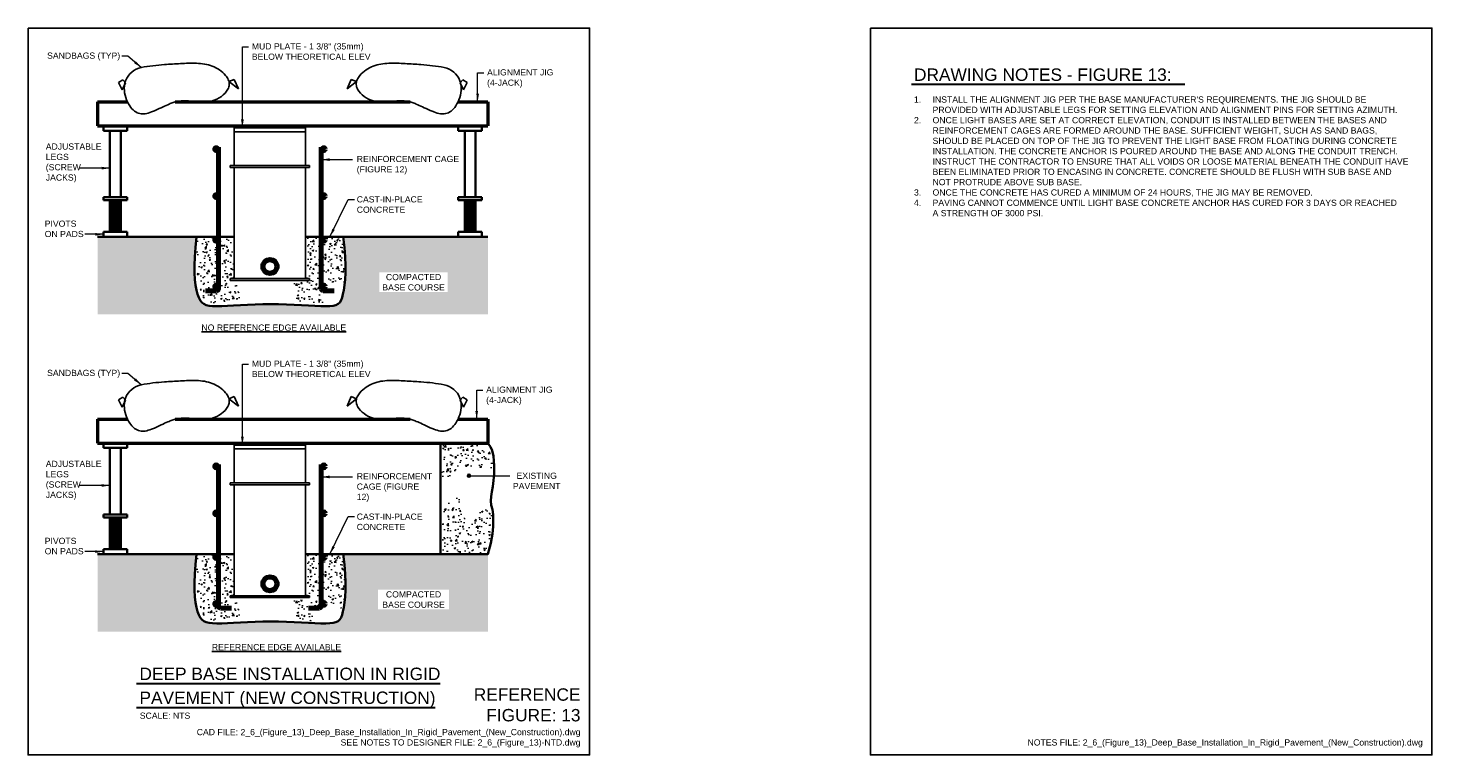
# Model space of a CAD drawing. Header units: inches. Extents: x 0 to 21.3, y 0 to 11.
import ezdxf
from ezdxf.enums import TextEntityAlignment as Align

# ---------------------------------------------------------------- set-up
doc = ezdxf.new("R2010")
doc.units = ezdxf.units.IN
doc.header["$LTSCALE"] = 0.5
doc.header["$MEASUREMENT"] = 0
doc.linetypes.add('DASHED', pattern=[0.75, 0.5, -0.25])
doc.layers.get('0').update_dxf_attribs({"linetype": 'CONTINUOUS', "lineweight": 35})
for name, color, linetype in [('C-DETL-GRPH', 7, 'CONTINUOUS'), ('G-ANNO-TEXT', 7, 'CONTINUOUS'), ('G-ANNO-TTLB', 7, 'CONTINUOUS'), ('S-DETL-GRPH', 7, 'CONTINUOUS')]:
    doc.layers.add(name, color=color, linetype=linetype)
for name, color, linetype, lineweight in [('C-GRAD-EXST', 6, 'DASHED', 35), ('G-ANNO-PATT', 252, 'CONTINUOUS', 18), ('G-ANNO-RDME', 5, 'CONTINUOUS', 18), ('P-STRM-PIPE', 163, 'STRAF', 50), ('S-BEAM-PRIM', 211, 'CONTINUOUS', 50), ('S-COLS-POST', 87, 'CONTINUOUS', 35), ('S-REIN-RBAR', 5, 'CONTINUOUS', 70), ('S-SLAB-EDGE', 41, 'CONTINUOUS', 35)]:
    doc.layers.add(name, color=color, linetype=linetype, lineweight=lineweight)
doc.styles.add('00-E-TITLE-1_1', font='arial.ttf', dxfattribs={"height": 0.1875})
doc.styles.add('01-E-BLDG-1_1', font='arial.ttf', dxfattribs={"height": 0.09375})
doc.styles.add('Arial', font='arial.ttf')
doc.linetypes.add('STRAF', pattern='A,1.25,-0.25,["SD",Arial,S=0.125,R=0,X=-0.1,Y=-0.06],-0.25', length=1.75)
doc.dimstyles.new('01-E-BLDG-1_1', dxfattribs={"dimtxt": 0.09375, "dimasz": 0.125, "dimexe": 0.0625, "dimexo": 0.0625, "dimgap": 0.0625, "dimtad": 1, "dimdec": 4, "dimzin": 3, "dimdsep": 46, "dimlunit": 4, "dimtxsty": '01-E-BLDG-1_1', "dimcen": 0.0625, "dimclrd": 1, "dimclre": 1, "dimclrt": 256, "dimazin": 0, "dimtfac": 1, "dimtdec": 4, "dimtmove": 1, "dimatfit": 3, "dimfxl": 1, "dimfrac": 2, "dimtolj": 1, "dimtzin": 3, "dimlwd": 0, "dimlwe": 0, "dimarcsym": 0})
pattern_1 = [(228.01279, (0.09, 0.125), (-1, -1.125), [0.016817, -1.664886]), (184.96974, (0.07875, 0.1125), (1.5, 0.125), [0.0288585, -2.8569906]), (132.51045, (0.05, 0.11), (1.25, -1.375), [0.0203485, -2.0145041]), (267.27369, (0.00125, 0.07875), (0.125, 2.5), [0.0262798, -2.6016948]), (292.833654, (0, 0.0525), (-0.625, 1.5), [0.0257694, -2.5511716]), (357.27369, (0.01, 0.02875), (-2.5, 0.125), [0.0262798, -2.6016948]), (37.69424, (0.03625, 0.0275), (-1.625, -1.25), [0.0347536, -3.4406061]), (72.25533, (0.06375, 0.04875), (0.875, 2.75), [0.032811, -3.2482902]), (121.429566, (0.07375, 0.08), (-1, 1.625), [0.0263687, -2.6105091]), (175.23636, (0.06, 0.1025), (1.375, -0.125), [0.030104, -1.4750953]), (222.39744, (0.03, 0.105), (-1.5, -1.375), [0.038931, -3.8541719]), (138.81407, (0.125, 0.0775), (-0.875, 0.75), [0.0132876, -1.3154806]), (171.469234, (0.115, 0.08625), (1.625, -0.25), [0.0252796, -2.5026889]), (225, (0.09, 0.09), (-1e-17, -0.125), [0.0176776, -0.159099]), (203.19859, (0.08125, 0.105), (0.625, 0.25), [0.0095198, -0.9424519]), (291.8014, (0.0725, 0.10125), (-0.125, 0.375), [0.0134629, -0.6596827]), (30.96376, (0.0775, 0.08875), (0.375, 0.25), [0.0218661, -0.7070029]), (161.56505, (0.09625, 0.1), (0.25, -0.125), [0.0158114, -0.3794733]), (16.38954, (0, 0.10125), (1.25, 0.375), [0.02215, -2.1928556]), (70.34618, (0.02125, 0.1075), (-0.5, -1.375), [0.0185826, -1.839676]), (293.19859, (0.09625, 0.125), (-0.25, 0.625), [0.0190394, -0.9329323]), (343.61046, (0.10375, 0.1075), (-1.25, 0.375), [0.02215, -2.1928556]), (339.44395, (0, 0.02375), (-0.625, 0.25), [0.02136, -1.0466405]), (294.77514, (0.02, 0.01625), (-0.625, 1.375), [0.0178972, -1.7718304]), (66.80141, (0.0975, 0), (0.25, 0.625), [0.0190394, -0.9329323]), (17.354025, (0.105, 0.0175), (-1.625, -0.5), [0.0209539, -2.074428]), (69.44395, (0.03625, 0), (-0.25, -0.625), [0.01068, -1.0573205]), (101.30993, (0.09, 0), (-0.125, 0.5), [0.0063738, -0.6310037]), (165.96376, (0.08875, 0.00625), (0.375, -0.125), [0.0257694, -0.4896188]), (186.009006, (0.06375, 0.0125), (1.25, 0.125), [0.0238812, -2.3642404]), (303.69007, (0.0775, 0.0775), (-0.125, 0.25), [0.0180277, -0.4326662]), (353.157227, (0.0875, 0.0625), (2.125, -0.25), [0.0314743, -3.1159453]), (60.9454, (0.11875, 0.05875), (-0.5, -0.875), [0.0128695, -1.2740843]), (90, (0.125, 0.07), (-0.125, 0.125), [0.0075, -0.1175]), (120.25644, (0.06125, 0.01625), (0.5, -0.875), [0.0173655, -1.71919]), (48.01279, (0.0525, 0.03125), (1, 1.125), [0.033634, -1.648069]), (0, (0.075, 0.05625), (0.125, 0.125), [0.0325, -0.0925]), (325.30485, (0.1075, 0.05625), (1.25, -0.875), [0.0197643, -1.9566593]), (254.0546, (0.12375, 0.045), (-0.125, -0.5), [0.0182003, -0.8918135]), (207.645975, (0.11875, 0.0275), (-2.375, -1.25), [0.0296331, -2.9336843]), (175.42608, (0.0925, 0.01375), (-1.625, 0.125), [0.0313499, -3.1036342])]
pattern_2 = [(50, (0, -0.36773), (0.2241438, -0.01961), [0.0234375, -0.2578125]), (355, (0, -0.36773), (-0.04336, 0.23506), [0.01875, -0.20625]), (100.4514, (0.01868, -0.36936), (0.180784, 0.21545), [0.019919, -0.219107]), (46.1842, (0, -0.30523), (0.333513, -0.051725), [0.035156, -0.386719]), (96.6356, (0.0278, -0.30954), (0.292082, 0.304412), [0.029878, -0.32866]), (351.184, (0, -0.30523), (0.292082, 0.304412), [0.028125, -0.309375]), (21, (0.03125, -0.32085), (0.1865335, -0.1258184), [0.0234375, -0.2578125]), (326, (0.03125, -0.32085), (0.076036, 0.2266094), [0.01875, -0.20625]), (71.4514, (0.0468, -0.33134), (0.2625695, 0.100791), [0.019919, -0.219107]), (37.5, (0, -0.367726), (0.00379995, 0.1040293), [0, -0.20375, 0, -0.209375, 0, -0.2070312]), (7.5, (0, -0.36773), (0.0822092, 0.1232537), [0, -0.119375, 0, -0.1990625, 0, -0.0789062]), (327.5, (-0.06969, -0.367726), (0.1668195, -0.0070484), [0, -0.078125, 0, -0.24375, 0, -0.3234375]), (317.5, (-0.10094, -0.36773), (0.1822457, 0.0312828), [0, -0.1015625, 0, -0.161875, 0, -0.2296875])]
pattern_3 = [(50, (0, -5.16955), (0.2241438, -0.01961), [0.0234375, -0.2578125]), (355, (0, -5.16955), (-0.04336, 0.23506), [0.01875, -0.20625]), (100.4514, (0.01868, -5.17118), (0.180784, 0.21545), [0.019919, -0.219107]), (46.1842, (0, -5.10705), (0.333513, -0.051725), [0.035156, -0.386719]), (96.6356, (0.0278, -5.11136), (0.292082, 0.304412), [0.029878, -0.32866]), (351.184, (0, -5.10705), (0.292082, 0.304412), [0.028125, -0.309375]), (21, (0.03125, -5.12267), (0.1865335, -0.1258184), [0.0234375, -0.2578125]), (326, (0.03125, -5.12267), (0.076036, 0.2266094), [0.01875, -0.20625]), (71.4514, (0.0468, -5.13316), (0.2625695, 0.100791), [0.019919, -0.219107]), (37.5, (0, -5.16955), (0.00379995, 0.1040293), [0, -0.20375, 0, -0.209375, 0, -0.2070312]), (7.5, (0, -5.16955), (0.0822092, 0.1232537), [0, -0.119375, 0, -0.1990625, 0, -0.0789062]), (327.5, (-0.06969, -5.16955), (0.1668195, -0.0070484), [0, -0.078125, 0, -0.24375, 0, -0.3234375]), (317.5, (-0.10094, -5.16955), (0.1822457, 0.0312828), [0, -0.1015625, 0, -0.161875, 0, -0.2296875])]
pattern_4 = [(50, (0, -0.36773), (0.224144, -0.01961), [0.0234375, -0.2578125]), (355, (0, -0.36773), (-0.04336, 0.23506), [0.01875, -0.20625]), (100.4514, (0.01868, -0.36936), (0.180784, 0.21545), [0.019919, -0.219107]), (46.1842, (0, -0.30523), (0.333513, -0.051725), [0.035156, -0.386719]), (96.6356, (0.0278, -0.30954), (0.292082, 0.304412), [0.029878, -0.32866]), (351.184, (0, -0.30523), (0.292082, 0.304412), [0.028125, -0.309375]), (21, (0.03125, -0.32085), (0.1865335, -0.1258184), [0.0234375, -0.2578125]), (326, (0.03125, -0.32085), (0.076036, 0.2266094), [0.01875, -0.20625]), (71.4514, (0.0468, -0.33134), (0.2625695, 0.100791), [0.019919, -0.219107]), (37.5, (0, -0.367726), (0.00379995, 0.1040293), [0, -0.20375, 0, -0.209375, 0, -0.2070312]), (7.5, (0, -0.36773), (0.0822092, 0.1232537), [0, -0.119375, 0, -0.1990625, 0, -0.0789062]), (327.5, (-0.06969, -0.367726), (0.1668195, -0.0070484), [0, -0.078125, 0, -0.24375, 0, -0.3234375]), (317.5, (-0.10094, -0.36773), (0.1822457, 0.0312828), [0, -0.1015625, 0, -0.161875, 0, -0.2296875])]

# ---------------------------------------------------------------- blocks, each defined once
blk = doc.blocks.new('G-TDT1')
at = {"linetype": 'ByBlock', "lineweight": -2}
h = blk.add_hatch(color=256, dxfattribs=at)
edge = h.paths.add_edge_path()
edge.add_arc((0, 0), 0.0222, 0, 360)
at = {"color": 0, "linetype": 'ByBlock', "lineweight": -2}
blk.add_circle((0, 0), 0.0222, dxfattribs=at)

msp = doc.modelspace()

# ---------------------------------------------------------------- hatches: boundary and pattern name
at = {"layer": 'G-ANNO-PATT'}
h = msp.add_hatch(dxfattribs=at)
h.set_pattern_fill('GRAVEL', color=256, scale=0.125)
h.set_pattern_definition(pattern_1)
h.paths.add_polyline_path([(2.526, 7.194), (2.519, 7.294), (2.518, 7.408), (2.522, 7.537), (2.533, 7.681), (2.551, 7.842), (1.051, 7.842), (1.051, 6.666), (6.961, 6.666), (6.961, 7.842), (4.771, 7.842), (4.792, 7.662), (4.791, 7.662), (4.801, 7.537), (4.805, 7.408), (4.804, 7.294), (4.799, 7.194), (4.79, 7.108), (4.779, 7.034), (4.766, 6.972), (4.753, 6.921), (4.737, 6.88), (4.717, 6.849), (4.692, 6.826), (4.661, 6.809), (4.62, 6.799), (4.569, 6.793), (4.506, 6.792), (4.43, 6.793), (4.343, 6.797), (4.245, 6.801), (4.139, 6.807), (4.027, 6.812), (3.911, 6.817), (3.791, 6.821), (3.671, 6.822), (3.552, 6.821), (3.435, 6.817), (3.321, 6.812), (3.213, 6.807), (3.111, 6.801), (3.017, 6.797), (2.931, 6.793), (2.856, 6.792), (2.792, 6.793), (2.739, 6.799), (2.695, 6.809), (2.659, 6.826), (2.629, 6.849), (2.604, 6.88), (2.584, 6.921), (2.566, 6.972), (2.55, 7.034), (2.536, 7.108)])
h = msp.add_hatch(dxfattribs=at)
h.set_pattern_fill('AR-CONC', color=256, scale=0.03125)
h.set_pattern_definition(pattern_2)
h.paths.add_polyline_path([(2.553, 7.842), (2.564, 7.107), (2.658, 6.854), (2.809, 6.802), (3.259, 6.93), (3.206, 6.949), (3.168, 7.107), (2.968, 7.149), (3.061, 7.212), (3.121, 7.212), (3.121, 7.842), (2.741, 7.842)])
h = msp.add_hatch(dxfattribs=at)
h.set_pattern_fill('AR-CONC', color=256, scale=0.03125)
h.set_pattern_definition(pattern_2)
h.paths.add_polyline_path([(3.969, 7.153), (4.261, 7.182), (4.261, 7.212), (4.201, 7.212), (4.201, 7.842), (4.771, 7.842), (4.791, 7.308), (4.795, 7.151), (4.49, 7.153), (4.42, 7.073), (4.47, 6.835), (4.056, 6.87)])
h = msp.add_hatch(dxfattribs=at)
h.set_pattern_fill('AR-CONC', color=256, scale=0.03125)
h.set_pattern_definition(pattern_4)
h.paths.add_polyline_path([(6.257, 4.696), (6.956, 4.684), (7.037, 4.46), (7.021, 4.347), (6.554, 4.375), (6.444, 4.209), (6.257, 4.213)])
h = msp.add_hatch(dxfattribs=at)
h.set_pattern_fill('AR-CONC', color=256, scale=0.03125)
h.set_pattern_definition(pattern_4)
h.paths.add_polyline_path([(6.269, 3.758), (6.273, 3.068), (6.919, 3.052), (6.996, 3.283), (7.017, 3.632), (6.927, 3.742), (6.639, 3.502), (6.517, 3.916)])
h = msp.add_hatch(dxfattribs=at)
h.set_pattern_fill('GRAVEL', color=256, scale=0.125)
h.set_pattern_definition(pattern_1)
h.paths.add_polyline_path([(2.526, 2.393), (2.519, 2.493), (2.518, 2.607), (2.522, 2.735), (2.533, 2.88), (2.551, 3.04), (1.051, 3.04), (1.051, 1.864), (6.961, 1.864), (6.961, 3.04), (4.771, 3.04), (4.792, 2.86), (4.791, 2.86), (4.801, 2.735), (4.805, 2.607), (4.804, 2.493), (4.799, 2.393), (4.79, 2.306), (4.779, 2.232), (4.766, 2.17), (4.753, 2.119), (4.737, 2.079), (4.717, 2.047), (4.692, 2.024), (4.661, 2.007), (4.62, 1.997), (4.569, 1.992), (4.506, 1.99), (4.43, 1.991), (4.343, 1.995), (4.245, 2), (4.139, 2.005), (4.027, 2.011), (3.911, 2.015), (3.791, 2.019), (3.671, 2.02), (3.552, 2.019), (3.435, 2.015), (3.321, 2.011), (3.213, 2.005), (3.111, 2), (3.017, 1.995), (2.931, 1.991), (2.856, 1.99), (2.792, 1.992), (2.739, 1.997), (2.695, 2.007), (2.659, 2.024), (2.629, 2.047), (2.604, 2.079), (2.584, 2.119), (2.566, 2.17), (2.55, 2.232), (2.536, 2.306)])
h = msp.add_hatch(dxfattribs=at)
h.set_pattern_fill('AR-CONC', color=256, scale=0.03125)
h.set_pattern_definition(pattern_3)
h.paths.add_polyline_path([(2.553, 3.04), (2.564, 2.306), (2.658, 2.053), (2.809, 2), (3.259, 2.128), (3.206, 2.147), (3.168, 2.306), (2.968, 2.347), (3.061, 2.41), (3.121, 2.41), (3.121, 3.04)])
h = msp.add_hatch(dxfattribs=at)
h.set_pattern_fill('AR-CONC', color=256, scale=0.03125)
h.set_pattern_definition(pattern_3)
h.paths.add_polyline_path([(3.969, 2.351), (4.343, 2.34), (4.261, 2.41), (4.201, 2.41), (4.201, 3.04), (4.771, 3.04), (4.804, 2.493), (4.773, 2.201), (4.49, 2.351), (4.313, 2.173), (4.32, 2.019), (4.056, 2.068)])

# ---------------------------------------------------------------- linework, layer by layer
at = {"layer": 'C-DETL-GRPH'}
for p, q in [((1.433, 10.216), (1.367, 10.175)), ((1.474, 10.17), (1.433, 10.216)), ((3.041, 10.191), (3.122, 10.224)), ((3.122, 10.224), (3.184, 10.079)), ((4.891, 10.224), (4.828, 10.079)), ((4.971, 10.191), (4.891, 10.224)), ((6.539, 10.17), (6.58, 10.216)), ((6.58, 10.216), (6.646, 10.175)), ((1.367, 10.175), (1.422, 10.063)), ((1.422, 10.063), (1.474, 10.17)), ((3.184, 10.079), (3.041, 10.191)), ((4.828, 10.079), (4.971, 10.191)), ((6.59, 10.063), (6.539, 10.17)), ((6.646, 10.175), (6.59, 10.063)), ((1.433, 5.414), (1.367, 5.373)), ((1.367, 5.373), (1.422, 5.262)), ((1.422, 5.262), (1.474, 5.368)), ((1.474, 5.368), (1.433, 5.414)), ((3.041, 5.389), (3.122, 5.422)), ((3.184, 5.277), (3.041, 5.389)), ((3.122, 5.422), (3.184, 5.277)), ((4.891, 5.422), (4.828, 5.277)), ((4.828, 5.277), (4.971, 5.389)), ((4.971, 5.389), (4.891, 5.422)), ((6.539, 5.368), (6.58, 5.414)), ((6.59, 5.262), (6.539, 5.368)), ((6.58, 5.414), (6.646, 5.373)), ((6.646, 5.373), (6.59, 5.262))]:
    msp.add_line(p, q, dxfattribs=at)
for points in [[(1.714, 10.403, -0.018885), (1.889, 10.431, -0.012094), (2.065, 10.448, -0.004425), (2.306, 10.462, -0.006067), (2.429, 10.468, -0.018656), (2.551, 10.468, -0.032473), (2.672, 10.456, -0.04716), (2.787, 10.425, -0.127707), (2.99, 10.284, -0.067309), (3.031, 10.219, -0.059579), (3.044, 10.179, -0.122014), (3.039, 10.11, -0.085168), (3.005, 10.045, -0.094842), (2.895, 9.946, -0.104643), (2.733, 9.886, -0.028177), (2.674, 9.881, -0.019794), (2.615, 9.881, -0.014442), (2.527, 9.888, 0.007028), (2.438, 9.896, 0.014601), (2.378, 9.899, 0.022906), (2.318, 9.897, 0.061712), (2.197, 9.873, 0.018938), (2.136, 9.85, 0.014541), (2.045, 9.809, -0.00671), (1.926, 9.753, -0.01549), (1.868, 9.73, -0.055158), (1.771, 9.704, -0.082933), (1.693, 9.705, -0.119944), (1.61, 9.744, -0.080477), (1.539, 9.821, -0.145742), (1.456, 10.091, -0.083872), (1.475, 10.203, -0.255796)], [(6.298, 10.403, 0.018885), (6.123, 10.431, 0.012094), (5.947, 10.448, 0.004425), (5.707, 10.462, 0.006067), (5.584, 10.468, 0.018656), (5.461, 10.468, 0.032473), (5.341, 10.456, 0.04716), (5.226, 10.425, 0.127707), (5.023, 10.284, 0.067309), (4.981, 10.219, 0.059579), (4.969, 10.179, 0.122014), (4.973, 10.11, 0.085168), (5.007, 10.045, 0.094842), (5.117, 9.946, 0.104643), (5.279, 9.886, 0.028177), (5.338, 9.881, 0.019794), (5.397, 9.881, 0.014442), (5.486, 9.888, -0.007028), (5.574, 9.896, -0.014601), (5.634, 9.899, -0.022906), (5.694, 9.897, -0.061712), (5.815, 9.873, -0.018938), (5.876, 9.85, -0.014541), (5.968, 9.809, 0.00671), (6.087, 9.753, 0.01549), (6.144, 9.73, 0.055158), (6.242, 9.704, 0.082933), (6.319, 9.705, 0.119944), (6.403, 9.744, 0.080477), (6.473, 9.821, 0.145742), (6.556, 10.091, 0.083872), (6.537, 10.203, 0.255796)], [(1.714, 5.602, -0.018885), (1.889, 5.629, -0.012094), (2.065, 5.646, -0.004425), (2.306, 5.66, -0.006067), (2.429, 5.666, -0.018656), (2.551, 5.666, -0.032473), (2.672, 5.654, -0.04716), (2.787, 5.623, -0.127707), (2.99, 5.482, -0.067309), (3.031, 5.418, -0.059579), (3.044, 5.377, -0.122014), (3.039, 5.308, -0.085168), (3.005, 5.243, -0.094842), (2.895, 5.144, -0.104643), (2.733, 5.084, -0.028177), (2.674, 5.079, -0.019794), (2.615, 5.08, -0.014442), (2.527, 5.086, 0.007028), (2.438, 5.094, 0.014601), (2.378, 5.097, 0.022906), (2.318, 5.095, 0.061712), (2.197, 5.071, 0.018938), (2.136, 5.048, 0.014541), (2.045, 5.008, -0.00671), (1.926, 4.952, -0.01549), (1.868, 4.928, -0.055158), (1.771, 4.902, -0.082933), (1.693, 4.904, -0.119944), (1.61, 4.942, -0.080477), (1.539, 5.02, -0.145742), (1.456, 5.29, -0.083872), (1.475, 5.401, -0.255796)], [(6.298, 5.602, 0.018885), (6.123, 5.629, 0.012094), (5.947, 5.646, 0.004425), (5.707, 5.66, 0.006067), (5.584, 5.666, 0.018656), (5.461, 5.666, 0.032473), (5.341, 5.654, 0.04716), (5.226, 5.623, 0.127707), (5.023, 5.482, 0.067309), (4.981, 5.418, 0.059579), (4.969, 5.377, 0.122014), (4.973, 5.308, 0.085168), (5.007, 5.243, 0.094842), (5.117, 5.144, 0.104643), (5.279, 5.084, 0.028177), (5.338, 5.079, 0.019794), (5.397, 5.08, 0.014442), (5.486, 5.086, -0.007028), (5.574, 5.094, -0.014601), (5.634, 5.097, -0.022906), (5.694, 5.095, -0.061712), (5.815, 5.071, -0.018938), (5.876, 5.048, -0.014541), (5.968, 5.008, 0.00671), (6.087, 4.952, 0.01549), (6.144, 4.928, 0.055158), (6.242, 4.902, 0.082933), (6.319, 4.904, 0.119944), (6.403, 4.942, 0.080477), (6.473, 5.02, 0.145742), (6.556, 5.29, 0.083872), (6.537, 5.401, 0.255796)]]:
    msp.add_lwpolyline(points, format="xyb", close=True, dxfattribs=at)
at = {"layer": 'C-GRAD-EXST', "linetype": 'Continuous'}
for p, q in [((1.051, 7.842), (2.551, 7.842)), ((4.771, 7.842), (6.961, 7.842)), ((1.051, 3.04), (2.551, 3.04)), ((4.771, 3.04), (6.961, 3.04))]:
    msp.add_line(p, q, dxfattribs=at)
for points in [[(2.551, 7.842), (2.533, 7.681), (2.522, 7.537), (2.518, 7.408), (2.519, 7.294), (2.526, 7.194), (2.536, 7.108), (2.55, 7.034), (2.566, 6.972), (2.584, 6.921), (2.604, 6.88), (2.629, 6.849), (2.659, 6.826), (2.695, 6.809), (2.739, 6.799), (2.792, 6.793), (2.856, 6.792), (2.931, 6.793), (3.017, 6.797), (3.111, 6.801), (3.213, 6.807), (3.321, 6.812), (3.435, 6.817), (3.552, 6.821), (3.671, 6.822), (3.791, 6.821), (3.911, 6.817), (4.027, 6.812), (4.139, 6.807), (4.245, 6.801), (4.343, 6.797), (4.43, 6.793), (4.506, 6.792), (4.569, 6.793), (4.62, 6.799), (4.661, 6.809), (4.692, 6.826), (4.717, 6.849), (4.737, 6.88), (4.753, 6.921), (4.766, 6.972), (4.779, 7.034), (4.79, 7.108), (4.799, 7.194), (4.804, 7.294), (4.805, 7.408), (4.801, 7.537), (4.79, 7.681), (4.771, 7.842)], [(2.551, 3.04), (2.533, 2.88), (2.522, 2.735), (2.518, 2.607), (2.519, 2.493), (2.526, 2.393), (2.536, 2.306), (2.55, 2.232), (2.566, 2.17), (2.584, 2.119), (2.604, 2.079), (2.629, 2.047), (2.659, 2.024), (2.695, 2.007), (2.739, 1.997), (2.792, 1.992), (2.856, 1.99), (2.931, 1.991), (3.017, 1.995), (3.111, 2), (3.213, 2.005), (3.321, 2.011), (3.435, 2.015), (3.552, 2.019), (3.671, 2.02), (3.791, 2.019), (3.911, 2.015), (4.027, 2.011), (4.139, 2.005), (4.245, 2), (4.343, 1.995), (4.43, 1.991), (4.506, 1.99), (4.569, 1.992), (4.62, 1.997), (4.661, 2.007), (4.692, 2.024), (4.717, 2.047), (4.737, 2.079), (4.753, 2.119), (4.766, 2.17), (4.779, 2.232), (4.79, 2.306), (4.799, 2.393), (4.804, 2.493), (4.805, 2.607), (4.801, 2.735), (4.79, 2.88), (4.771, 3.04)]]:
    msp.add_lwpolyline(points, dxfattribs=at)
at = {"layer": 'G-ANNO-TEXT', "linetype": 'Continuous', "lineweight": 30}
for p, q in [((13.371, 10.149), (17.51, 10.149)), ((1.64, 1.081), (6.238, 1.081)), ((1.64, 0.719), (6.164, 0.719))]:
    msp.add_line(p, q, dxfattribs=at)
at = {"layer": 'G-ANNO-TTLB'}
for points in [[(0, 11), (8.5, 11), (8.5, 0), (0, 0)], [(12.75, 11), (21.25, 11), (21.25, 0), (12.75, 0)]]:
    msp.add_lwpolyline(points, close=True, dxfattribs=at)
at = {"layer": 'P-STRM-PIPE'}
for centre, radius in [((3.661, 7.392), 0.12), ((3.661, 7.392), 0.09), ((3.661, 2.59), 0.12), ((3.661, 2.59), 0.09)]:
    msp.add_circle(centre, radius, dxfattribs=at)
at = {"layer": 'S-BEAM-PRIM'}
for p, q in [((1.051, 9.882), (1.504, 9.882)), ((1.051, 9.882), (1.051, 9.522)), ((2.227, 9.882), (5.785, 9.882)), ((6.508, 9.882), (6.961, 9.882)), ((6.961, 9.882), (6.961, 9.522)), ((1.051, 9.522), (6.961, 9.522)), ((1.051, 5.08), (1.505, 5.08)), ((1.051, 5.08), (1.051, 4.72)), ((2.227, 5.08), (5.785, 5.08)), ((6.508, 5.08), (6.961, 5.08)), ((6.961, 5.08), (6.961, 4.72)), ((1.051, 4.72), (6.961, 4.72))]:
    msp.add_line(p, q, dxfattribs=at)
at = {"layer": 'S-COLS-POST'}
for p, q in [((1.141, 9.522), (1.141, 9.447)), ((1.141, 9.447), (1.501, 9.447)), ((1.239, 9.447), (1.239, 8.442)), ((1.404, 9.447), (1.404, 8.442)), ((1.501, 9.522), (1.501, 9.447)), ((6.511, 9.522), (6.511, 9.447)), ((6.871, 9.447), (6.511, 9.447)), ((6.609, 9.447), (6.609, 8.442)), ((6.774, 9.447), (6.774, 8.442)), ((6.871, 9.522), (6.871, 9.447)), ((1.141, 8.442), (1.501, 8.442)), ((1.141, 8.442), (1.141, 8.397)), ((1.141, 8.397), (1.501, 8.397)), ((1.239, 8.397), (1.239, 7.917)), ((1.239, 8.367), (1.404, 8.367)), ((1.239, 8.337), (1.404, 8.337)), ((1.239, 8.307), (1.404, 8.307)), ((1.254, 8.382), (1.389, 8.382)), ((1.254, 8.352), (1.389, 8.352)), ((1.254, 8.322), (1.389, 8.322)), ((1.254, 8.292), (1.389, 8.292)), ((1.404, 8.397), (1.404, 7.917)), ((1.501, 8.442), (1.501, 8.397)), ((6.871, 8.442), (6.511, 8.442)), ((6.511, 8.442), (6.511, 8.397)), ((6.871, 8.397), (6.511, 8.397)), ((6.609, 8.397), (6.609, 7.917)), ((6.774, 8.367), (6.609, 8.367)), ((6.774, 8.337), (6.609, 8.337)), ((6.774, 8.307), (6.609, 8.307)), ((6.759, 8.382), (6.624, 8.382)), ((6.759, 8.352), (6.624, 8.352)), ((6.759, 8.322), (6.624, 8.322)), ((6.759, 8.292), (6.624, 8.292)), ((6.774, 8.397), (6.774, 7.917)), ((6.871, 8.442), (6.871, 8.397)), ((1.239, 8.277), (1.404, 8.277)), ((1.239, 8.247), (1.404, 8.247)), ((1.239, 8.217), (1.404, 8.217)), ((1.239, 8.187), (1.404, 8.187)), ((1.239, 8.157), (1.404, 8.157)), ((1.239, 8.127), (1.404, 8.127)), ((1.239, 8.097), (1.404, 8.097)), ((1.254, 8.262), (1.389, 8.262)), ((1.254, 8.232), (1.389, 8.232)), ((1.254, 8.202), (1.389, 8.202)), ((1.254, 8.172), (1.389, 8.172)), ((1.254, 8.142), (1.389, 8.142)), ((1.254, 8.112), (1.389, 8.112)), ((1.254, 8.082), (1.389, 8.082)), ((6.774, 8.277), (6.609, 8.277)), ((6.774, 8.247), (6.609, 8.247)), ((6.774, 8.217), (6.609, 8.217)), ((6.774, 8.187), (6.609, 8.187)), ((6.774, 8.157), (6.609, 8.157)), ((6.774, 8.127), (6.609, 8.127)), ((6.774, 8.097), (6.609, 8.097)), ((6.759, 8.262), (6.624, 8.262)), ((6.759, 8.232), (6.624, 8.232)), ((6.759, 8.202), (6.624, 8.202)), ((6.759, 8.172), (6.624, 8.172)), ((6.759, 8.142), (6.624, 8.142)), ((6.759, 8.112), (6.624, 8.112)), ((6.759, 8.082), (6.624, 8.082)), ((1.141, 7.917), (1.501, 7.917)), ((1.141, 7.917), (1.141, 7.842)), ((1.239, 8.067), (1.404, 8.067)), ((1.239, 8.037), (1.404, 8.037)), ((1.239, 8.007), (1.404, 8.007)), ((1.239, 7.977), (1.404, 7.977)), ((1.239, 7.947), (1.404, 7.947)), ((1.254, 8.052), (1.389, 8.052)), ((1.254, 8.022), (1.389, 8.022)), ((1.254, 7.992), (1.389, 7.992)), ((1.254, 7.962), (1.389, 7.962)), ((1.254, 7.932), (1.389, 7.932)), ((1.501, 7.917), (1.501, 7.842)), ((6.871, 7.917), (6.511, 7.917)), ((6.511, 7.917), (6.511, 7.842)), ((6.774, 8.067), (6.609, 8.067)), ((6.774, 8.037), (6.609, 8.037)), ((6.774, 8.007), (6.609, 8.007)), ((6.774, 7.977), (6.609, 7.977)), ((6.774, 7.947), (6.609, 7.947)), ((6.759, 8.052), (6.624, 8.052)), ((6.759, 8.022), (6.624, 8.022)), ((6.759, 7.992), (6.624, 7.992)), ((6.759, 7.962), (6.624, 7.962)), ((6.759, 7.932), (6.624, 7.932)), ((6.871, 7.917), (6.871, 7.842)), ((1.141, 4.72), (1.141, 4.645)), ((1.501, 4.72), (1.501, 4.645)), ((1.141, 4.645), (1.501, 4.645)), ((1.239, 4.645), (1.239, 3.64)), ((1.404, 4.645), (1.404, 3.64)), ((1.141, 3.64), (1.501, 3.64)), ((1.141, 3.64), (1.141, 3.595)), ((1.501, 3.64), (1.501, 3.595)), ((1.141, 3.595), (1.501, 3.595)), ((1.239, 3.595), (1.239, 3.115)), ((1.239, 3.565), (1.404, 3.565)), ((1.239, 3.535), (1.404, 3.535)), ((1.239, 3.505), (1.404, 3.505)), ((1.239, 3.475), (1.404, 3.475)), ((1.239, 3.445), (1.404, 3.445)), ((1.239, 3.415), (1.404, 3.415)), ((1.254, 3.58), (1.389, 3.58)), ((1.254, 3.55), (1.389, 3.55)), ((1.254, 3.52), (1.389, 3.52)), ((1.254, 3.49), (1.389, 3.49)), ((1.254, 3.46), (1.389, 3.46)), ((1.254, 3.43), (1.389, 3.43)), ((1.404, 3.595), (1.404, 3.115)), ((1.239, 3.385), (1.404, 3.385)), ((1.239, 3.355), (1.404, 3.355)), ((1.239, 3.325), (1.404, 3.325)), ((1.239, 3.295), (1.404, 3.295)), ((1.239, 3.265), (1.404, 3.265)), ((1.239, 3.235), (1.404, 3.235)), ((1.239, 3.205), (1.404, 3.205)), ((1.254, 3.4), (1.389, 3.4)), ((1.254, 3.37), (1.389, 3.37)), ((1.254, 3.34), (1.389, 3.34)), ((1.254, 3.31), (1.389, 3.31)), ((1.254, 3.28), (1.389, 3.28)), ((1.254, 3.25), (1.389, 3.25)), ((1.254, 3.22), (1.389, 3.22)), ((1.254, 3.19), (1.389, 3.19)), ((1.141, 3.115), (1.501, 3.115)), ((1.141, 3.115), (1.141, 3.04)), ((1.239, 3.175), (1.404, 3.175)), ((1.239, 3.145), (1.404, 3.145)), ((1.254, 3.16), (1.389, 3.16)), ((1.254, 3.13), (1.389, 3.13)), ((1.501, 3.115), (1.501, 3.04))]:
    msp.add_line(p, q, dxfattribs=at)
at = {"layer": 'S-DETL-GRPH'}
for p, q in [((3.121, 9.492), (3.121, 8.922)), ((3.121, 9.492), (4.201, 9.492)), ((3.121, 9.432), (4.201, 9.432)), ((3.361, 9.522), (3.361, 9.492)), ((3.406, 9.522), (3.406, 9.492)), ((3.916, 9.522), (3.916, 9.492)), ((3.961, 9.522), (3.961, 9.492)), ((4.201, 9.492), (4.201, 8.922)), ((3.061, 8.922), (4.261, 8.922)), ((3.061, 8.922), (3.061, 8.892)), ((3.061, 8.892), (4.261, 8.892)), ((3.121, 8.892), (3.121, 7.212)), ((4.201, 8.892), (4.201, 7.212)), ((4.261, 8.922), (4.261, 8.892)), ((3.061, 7.212), (4.261, 7.212)), ((3.061, 7.212), (3.061, 7.182)), ((3.061, 7.182), (4.261, 7.182)), ((4.261, 7.212), (4.261, 7.182)), ((3.121, 4.69), (4.201, 4.69)), ((3.121, 4.69), (3.121, 4.12)), ((3.361, 4.72), (3.361, 4.69)), ((3.406, 4.72), (3.406, 4.69)), ((3.916, 4.72), (3.916, 4.69)), ((3.961, 4.72), (3.961, 4.69)), ((4.201, 4.69), (4.201, 4.12)), ((3.121, 4.63), (4.201, 4.63)), ((3.061, 4.12), (4.261, 4.12)), ((3.061, 4.12), (3.061, 4.09)), ((3.061, 4.09), (4.261, 4.09)), ((3.121, 4.09), (3.121, 2.41)), ((4.201, 4.09), (4.201, 2.41)), ((4.261, 4.12), (4.261, 4.09)), ((3.061, 2.41), (4.261, 2.41)), ((3.061, 2.41), (3.061, 2.38)), ((3.061, 2.38), (4.261, 2.38)), ((4.261, 2.41), (4.261, 2.38))]:
    msp.add_line(p, q, dxfattribs=at)
at = {"layer": 'S-REIN-RBAR'}
for p, q in [((2.883, 9.197), (2.883, 7.054)), ((4.439, 9.197), (4.439, 7.054)), ((2.853, 7.024), (2.687, 7.024)), ((4.469, 7.024), (4.635, 7.024)), ((2.883, 4.396), (2.883, 2.252)), ((4.439, 4.396), (4.439, 2.252)), ((2.913, 2.222), (3.079, 2.222)), ((4.409, 2.222), (4.243, 2.222))]:
    msp.add_line(p, q, dxfattribs=at)
for centre, start, end in [((2.853, 7.054), 270, 0), ((4.469, 7.054), 180, 270), ((2.913, 2.252), 180, 270), ((4.409, 2.252), 270, 0)]:
    msp.add_arc(centre, 0.03, start, end, dxfattribs=at)
at = {"layer": 'S-SLAB-EDGE'}
for p, q in [((2.551, 7.842), (3.121, 7.842)), ((4.201, 7.842), (4.771, 7.842)), ((6.241, 4.72), (6.961, 4.72)), ((6.241, 4.414), (6.241, 4.72)), ((6.241, 3.04), (6.241, 4.222)), ((2.551, 3.04), (3.121, 3.04)), ((4.201, 3.04), (4.771, 3.04)), ((6.241, 3.04), (6.961, 3.04))]:
    msp.add_line(p, q, dxfattribs=at)
at = {"layer": 'S-SLAB-EDGE', "flags": 128}
msp.add_lwpolyline([(6.241, 4.229), (6.241, 3.04), (6.961, 3.04), (7.006, 3.205), (7.031, 3.344), (7.041, 3.459), (7.04, 3.557), (7.042, 3.639), (7.03, 3.712), (7.01, 3.778), (7.006, 3.843), (7.011, 3.909), (7.021, 3.98), (7.035, 4.06), (7.047, 4.151), (7.056, 4.256), (7.057, 4.379), (7.046, 4.523), (7.026, 4.606), (6.999, 4.662), (6.961, 4.72), (6.241, 4.72), (6.241, 4.229)], dxfattribs=at)
at = {"layer": 'S-SLAB-EDGE'}
msp.add_lwpolyline([(6.961, 4.72), (6.999, 4.662), (7.026, 4.606), (7.046, 4.523), (7.057, 4.379), (7.056, 4.256), (7.047, 4.151), (7.035, 4.06), (7.021, 3.98), (7.011, 3.909), (7.006, 3.843), (7.01, 3.778), (7.03, 3.713), (7.041, 3.641), (7.04, 3.557), (7.041, 3.459), (7.031, 3.344), (7.006, 3.205), (6.961, 3.04)], dxfattribs=at)

# ---------------------------------------------------------------- block references
at = {"layer": 'G-ANNO-TEXT'}
msp.add_blockref('G-TDT1', (6.673, 4.226), dxfattribs=at)
at = {"layer": 'S-REIN-RBAR'}
for p in [(2.847, 9.169), (4.475, 9.169), (2.847, 8.457), (4.475, 8.458), (2.847, 7.795), (4.475, 7.795), (2.847, 7.088), (4.475, 7.087), (2.847, 4.367), (4.475, 4.367), (2.847, 3.656), (4.475, 3.656), (2.847, 2.995), (4.475, 2.993), (2.847, 2.286), (4.475, 2.286)]:
    msp.add_blockref('G-TDT1', p, dxfattribs=at)

# ---------------------------------------------------------------- texts
at = {"layer": 'G-ANNO-RDME', "attachment_point": 9}
for s, insert, char_height, width, style in [('REFERENCE FIGURE: 13', (8.362, 0.505), 0.1875, 1.83697, '00-E-TITLE-1_1'), ('CAD FILE: 2_6_(Figure_13)_Deep_Base_Installation_In_Rigid_Pavement_(New_Construction).dwg\\PSEE NOTES TO DESIGNER FILE: 2_6_(Figure_13)-NTD.dwg', (8.362, 0.114), 0.09375, 5.93382, '01-E-BLDG-1_1'), ('NOTES FILE: 2_6_(Figure_13)_Deep_Base_Installation_In_Rigid_Pavement_(New_Construction).dwg', (21.112, 0.114), 0.09375, 7.02645, '01-E-BLDG-1_1')]:
    msp.add_mtext(s, dxfattribs=dict(at, insert=insert, char_height=char_height, width=width, style=style))
at = {"layer": 'G-ANNO-TEXT', "style": '00-E-TITLE-1_1'}
for s, p in [('DRAWING NOTES - FIGURE 13:', (13.41, 10.145)), ('DEEP BASE INSTALLATION IN RIGID', (1.686, 1.077)), ('PAVEMENT (NEW CONSTRUCTION)', (1.686, 0.715))]:
    msp.add_text(s, height=0.1875, dxfattribs=at).set_placement(p, align=Align.BOTTOM_LEFT)
at = {"layer": 'G-ANNO-TEXT', "style": '01-E-BLDG-1_1'}
for s, height, p in [('%%UNO REFERENCE EDGE AVAILABLE', 0.09375, (2.624, 6.514)), ('%%UREFERENCE EDGE AVAILABLE', 0.09375, (2.782, 1.678)), ('SCALE: NTS', 0.0938, (1.691, 0.641))]:
    msp.add_text(s, height=height, dxfattribs=at).set_placement(p, align=Align.TOP_LEFT)
at = {"layer": 'G-ANNO-TEXT', "char_height": 0.09375, "style": '01-E-BLDG-1_1'}
for s, insert, width, attachment_point in [('\\A1;SANDBAGS (TYP)', (0.288, 10.63), 1.38165, 1), ('\\A1;MUD PLATE - 1 3/8" (35mm) BELOW THEORETICAL ELEV', (3.387, 10.77), 1.89172, 1), ('\\A1;ALIGNMENT JIG (4-JACK)', (6.948, 10.377), 1.00635, 1), ("\\pi-0.28125,l0.28125,t0.28125;1.^IINSTALL THE ALIGNMENT JIG PER THE BASE MANUFACTURER'S REQUIREMENTS. THE JIG SHOULD BE PROVIDED WITH ADJUSTABLE LEGS FOR SETTING ELEVATION AND ALIGNMENT PINS FOR SETTING AZIMUTH.\\P2.^IONCE LIGHT BASES ARE SET AT CORRECT ELEVATION, CONDUIT IS INSTALLED BETWEEN THE BASES AND REINFORCEMENT CAGES ARE FORMED AROUND THE BASE. SUFFICIENT WEIGHT, SUCH AS SAND BAGS, SHOULD BE PLACED ON TOP OF THE JIG TO PREVENT THE LIGHT BASE FROM FLOATING DURING CONCRETE INSTALLATION. THE CONCRETE ANCHOR IS POURED AROUND THE BASE AND ALONG THE CONDUIT TRENCH.  INSTRUCT THE CONTRACTOR TO ENSURE THAT ALL VOIDS OR LOOSE MATERIAL BENEATH THE CONDUIT HAVE BEEN ELIMINATED PRIOR TO ENCASING IN CONCRETE. CONCRETE SHOULD BE FLUSH WITH SUB BASE AND NOT PROTRUDE ABOVE SUB BASE.\\P3.^IONCE THE CONCRETE HAS CURED A MINIMUM OF 24 HOURS, THE JIG MAY BE REMOVED.\\P4.^IPAVING CANNOT COMMENCE UNTIL LIGHT BASE CONCRETE ANCHOR HAS CURED FOR 3 DAYS OR REACHED\\P\\pi0.28125,l0,tz;A STRENGTH OF 3000 PSI.", (13.41, 9.966), 7.50241, 1), ('\\A1;ADJUSTABLE LEGS (SCREW JACKS)', (0.268, 9.254), 0.90926, 1), ('\\A1;REINFORCEMENT CAGE\\P(FIGURE 12)', (4.975, 9.066), 1.57446, 1), ('\\A1;CAST-IN-PLACE CONCRETE', (4.975, 8.455), 1.27379, 1), ('\\A1;PIVOTS ON PADS', (0.252, 8.087), 0.64796, 1), ('\\A1;MUD PLATE - 1 3/8" (35mm) BELOW THEORETICAL ELEV', (3.387, 5.968), 1.89172, 1), ('\\A1;SANDBAGS (TYP)', (0.288, 5.828), 1.38165, 1), ('\\A1;ALIGNMENT JIG (4-JACK)', (6.934, 5.575), 1.00754, 1), ('\\A1;ADJUSTABLE LEGS (SCREW JACKS)', (0.268, 4.452), 0.90926, 1), ('\\A1;REINFORCEMENT CAGE (FIGURE 12)', (4.975, 4.264), 1.15414, 1), ('\\A1;EXISTING PAVEMENT', (7.699, 4.147), 0.69251, 5), ('\\A1;CAST-IN-PLACE CONCRETE', (4.975, 3.653), 1.27379, 1), ('\\A1;PIVOTS ON PADS', (0.252, 3.286), 0.64796, 1)]:
    msp.add_mtext(s, dxfattribs=dict(at, insert=insert, width=width, attachment_point=attachment_point))

# ---------------------------------------------------------------- leaders
at = {"layer": 'G-ANNO-TEXT'}
for points, override in [([(3.244, 9.492), (3.244, 10.714), (3.335, 10.714)], {"dimgap": 0.0625, "dimtad": 0}), ([(1.714, 10.403), (1.51, 10.575), (1.418, 10.575)], {"dimgap": 0.0625, "dimtad": 0}), ([(6.805, 9.882), (6.805, 10.322), (6.897, 10.322)], {"dimgap": 0.0625, "dimtad": 0}), ([(4.439, 9.009), (4.913, 9.009)], {"dimgap": 0.0625, "dimtad": 0}), ([(1.239, 8.88), (0.771, 8.88)], {"dimgap": 0.0625, "dimtad": 0}), ([(1.141, 7.879), (0.86, 7.879)], {"dimgap": 0.0625, "dimtad": 0}), ([(1.714, 5.602), (1.51, 5.773), (1.418, 5.773)], {"dimgap": 0.0625, "dimtad": 0}), ([(3.244, 4.69), (3.244, 5.912), (3.335, 5.912)], {"dimgap": 0.0625, "dimtad": 0}), ([(6.791, 5.08), (6.791, 5.52), (6.883, 5.52)], {"dimgap": 0.0625, "dimtad": 0}), ([(1.239, 4.078), (0.771, 4.078)], {"dimgap": 0.0625, "dimtad": 0}), ([(4.439, 4.207), (4.913, 4.207)], {"dimgap": 0.0625, "dimtad": 0}), ([(6.673, 4.226), (7.291, 4.226)], {"dimgap": 0.0625, "dimtad": 0, "dimldrblk": 'None'}), ([(1.141, 3.077), (0.86, 3.077)], {"dimgap": 0.0625, "dimtad": 0})]:
    msp.add_leader(points, dimstyle='01-E-BLDG-1_1', override=override, dxfattribs=at)
for points in [[(4.569, 7.842), (4.847, 8.408), (4.94, 8.408)], [(4.569, 3.04), (4.847, 3.606), (4.94, 3.606)]]:
    msp.add_leader(points, dimstyle='01-E-BLDG-1_1', dxfattribs=at)

# ---------------------------------------------------------------- next in the draw order: texts
at = {"layer": 'G-ANNO-TEXT', "char_height": 0.09375, "attachment_point": 5, "style": '01-E-BLDG-1_1', "bg_fill": 3, "box_fill_scale": 1.25, "bg_fill_color": 256, "bg_fill_transparency": 0}
for insert, width in [((5.835, 7.153), 0.99019), ((5.835, 2.351), 1.02606)]:
    msp.add_mtext('\\A1;COMPACTED BASE COURSE', dxfattribs=dict(at, insert=insert, width=width))

doc.saveas('drawing.dxf')
